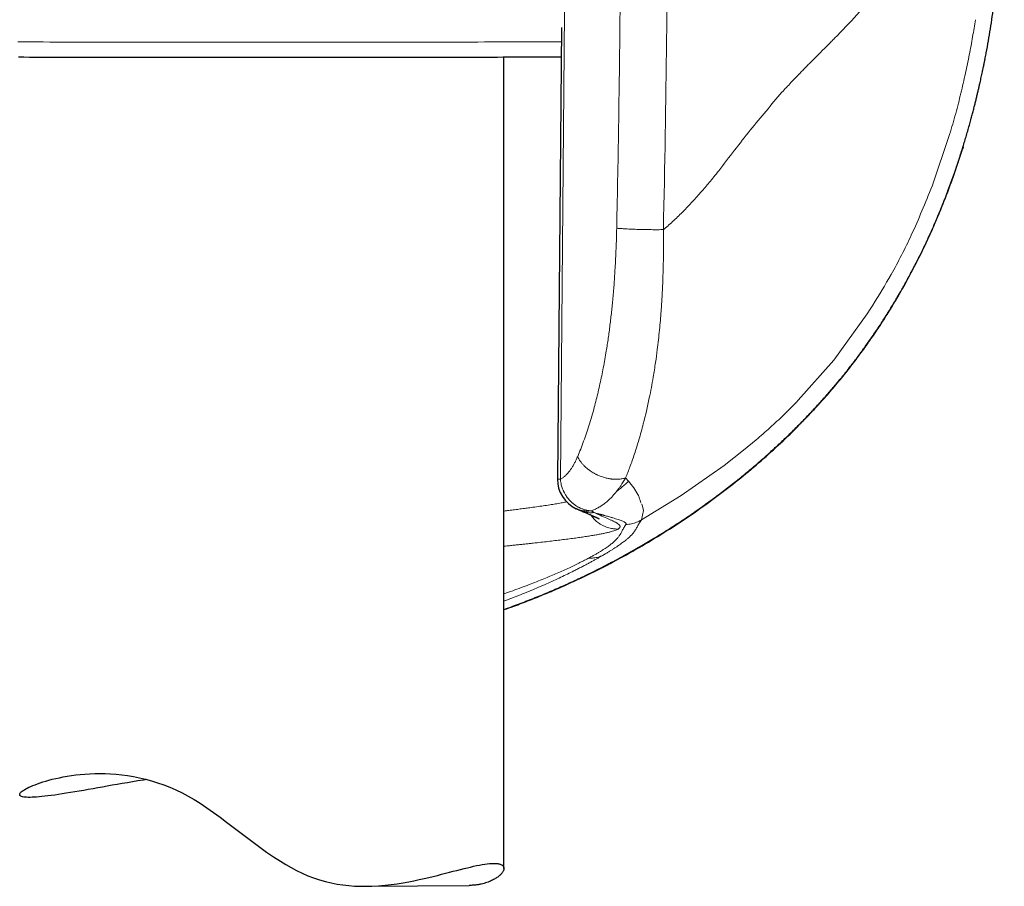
# Model space of a CAD drawing. Header units: millimetres. Extents: x 8 to 763, y 12 to 751.
# Tile 79 of 100: x 430 to 460, y 522 to 549. Entities that reach past the tile are written whole.
import ezdxf

# ---------------------------------------------------------------- set-up
doc = ezdxf.new("R2010")
doc.units = ezdxf.units.MM

msp = doc.modelspace()

# ---------------------------------------------------------------- linework, layer by layer
at = {"color": 252, "linetype": 'Continuous', "lineweight": 0}
for p, q in [((446.365, 534.613), (446.492, 549.099)), ((458.422, 545.295), (457.878, 543.694)), ((455.965, 539.885), (455.868, 539.736)), ((455.965, 539.885), (456.046, 540.012)), ((455.868, 539.736), (454.832, 538.309)), ((454.832, 538.309), (453.735, 537.061)), ((452.424, 535.832), (452.04, 535.514)), ((452.04, 535.514), (451.433, 535.041)), ((451.433, 535.041), (450.109, 534.115)), ((448.385, 534.657), (448.473, 534.552)), ((448.473, 534.552), (448.635, 534.351)), ((448.635, 534.351), (448.768, 534.14)), ((450.109, 534.115), (448.876, 533.357)), ((448.832, 533.963), (448.848, 533.913)), ((448.848, 533.913), (448.87, 533.875)), ((448.883, 533.844), (448.904, 533.785)), ((448.904, 533.785), (448.938, 533.643)), ((447.271, 533.641), (447.32, 533.637)), ((447.32, 533.637), (447.271, 533.632)), ((448.938, 533.643), (448.876, 533.356)), ((448.157, 533.074), (448.167, 533.08)), ((447.678, 532.258), (447.595, 532.21)), ((447.255, 532.18), (447.244, 532.174))]:
    msp.add_line(p, q, dxfattribs=at)
at = {"color": 7, "linetype": 'Continuous', "lineweight": 30}
for p, q in [((446.394, 548.616), (446.271, 534.623)), ((444.616, 522.56), (444.616, 547.687)), ((458.837, 544.907), (458.818, 544.845)), ((454.132, 536.68), (454.115, 536.662)), ((446.861, 533.702), (446.856, 533.704)), ((446.989, 533.647), (446.976, 533.653)), ((440.334, 522.004), (443.544, 522.032))]:
    msp.add_line(p, q, dxfattribs=at)
at = {"color": 252, "linetype": 'Continuous', "lineweight": 0, "flags": 128}
msp.add_lwpolyline([(429.556, 548.164), (429.745, 548.163), (429.938, 548.163), (430.137, 548.162), (430.34, 548.162), (430.548, 548.161), (430.76, 548.161), (430.977, 548.16), (431.197, 548.16), (431.422, 548.159), (431.651, 548.159), (431.884, 548.159), (432.12, 548.158), (432.36, 548.158), (432.603, 548.158), (432.849, 548.157), (433.097, 548.157), (433.349, 548.157), (433.603, 548.157), (433.86, 548.156), (434.119, 548.156), (434.38, 548.156), (434.642, 548.156), (434.907, 548.156), (435.173, 548.155), (435.44, 548.155), (435.709, 548.155), (435.978, 548.155), (436.248, 548.155), (436.519, 548.155), (436.791, 548.155), (437.062, 548.155), (437.333, 548.155), (437.605, 548.155), (437.876, 548.155), (438.146, 548.155), (438.416, 548.155), (438.685, 548.155), (438.953, 548.155), (439.219, 548.156), (439.484, 548.156), (439.748, 548.156), (440.01, 548.156), (440.269, 548.156), (440.527, 548.157), (440.782, 548.157), (441.035, 548.157), (441.285, 548.157), (441.532, 548.158), (441.776, 548.158), (442.017, 548.158), (442.254, 548.159), (442.489, 548.159), (442.719, 548.159), (442.945, 548.16), (443.168, 548.16), (443.386, 548.161), (443.6, 548.161), (443.81, 548.161), (444.015, 548.162), (444.215, 548.162), (444.411, 548.163), (444.601, 548.163), (444.787, 548.164), (444.967, 548.164), (445.141, 548.165), (445.311, 548.166), (445.474, 548.166), (445.632, 548.167), (445.784, 548.167), (445.93, 548.168), (446.07, 548.168), (446.204, 548.169), (446.332, 548.17), (446.391, 548.17)], dxfattribs=at)
at = {"color": 7, "linetype": 'Continuous', "lineweight": 30, "flags": 128}
for points in [[(446.387, 547.695), (446.313, 547.694), (446.216, 547.694), (446.113, 547.693), (446.003, 547.693), (445.888, 547.692), (445.766, 547.691), (445.639, 547.691), (445.505, 547.69), (445.366, 547.69), (445.222, 547.689), (445.072, 547.689), (444.916, 547.688), (444.755, 547.687), (444.589, 547.687), (444.417, 547.686), (444.241, 547.686), (444.059, 547.685), (443.873, 547.685), (443.683, 547.685), (443.488, 547.684), (443.288, 547.684), (443.084, 547.683), (442.876, 547.683), (442.665, 547.682), (442.449, 547.682), (442.23, 547.682), (442.007, 547.681), (441.781, 547.681), (441.552, 547.681), (441.319, 547.68), (441.084, 547.68), (440.846, 547.68), (440.605, 547.68), (440.363, 547.679), (440.117, 547.679), (439.87, 547.679), (439.621, 547.679), (439.37, 547.679), (439.118, 547.679), (438.864, 547.678), (438.609, 547.678), (438.353, 547.678), (438.097, 547.678), (437.839, 547.678), (437.581, 547.678), (437.323, 547.678), (437.065, 547.678), (436.806, 547.678), (436.548, 547.678), (436.29, 547.678), (436.033, 547.678), (435.777, 547.678), (435.521, 547.678), (435.267, 547.678), (435.013, 547.679), (434.762, 547.679), (434.511, 547.679), (434.263, 547.679), (434.017, 547.679), (433.772, 547.679), (433.53, 547.68), (433.291, 547.68), (433.054, 547.68), (432.82, 547.681), (432.589, 547.681), (432.361, 547.681), (432.136, 547.681), (431.914, 547.682), (431.697, 547.682), (431.483, 547.683), (431.272, 547.683), (431.066, 547.683), (430.864, 547.684), (430.666, 547.684), (430.473, 547.685), (430.284, 547.685), (430.1, 547.686), (429.92, 547.686), (429.746, 547.687), (429.576, 547.687)], [(433.556, 525.312), (433.446, 525.295), (433.279, 525.268), (433.115, 525.241), (432.952, 525.214), (432.792, 525.187), (432.634, 525.16), (432.48, 525.133), (432.328, 525.106), (432.179, 525.08), (432.034, 525.054), (431.891, 525.029), (431.742, 525.003), (431.598, 524.977), (431.457, 524.953), (431.32, 524.93), (431.187, 524.908), (431.059, 524.887), (430.935, 524.867), (430.816, 524.849), (430.702, 524.833), (430.593, 524.818), (430.489, 524.804), (430.39, 524.793), (430.302, 524.783), (430.219, 524.775), (430.141, 524.769), (430.068, 524.765), (429.999, 524.761), (429.937, 524.76), (429.879, 524.76), (429.827, 524.762), (429.781, 524.766), (429.74, 524.771), (429.705, 524.778), (429.676, 524.787), (429.653, 524.797), (429.636, 524.808), (429.624, 524.821), (429.617, 524.835), (429.616, 524.851), (429.62, 524.868), (429.63, 524.886), (429.645, 524.906), (429.666, 524.926), (429.692, 524.948), (429.723, 524.971), (429.76, 524.995), (429.803, 525.02), (429.85, 525.045), (429.903, 525.071), (429.962, 525.098), (430.026, 525.126), (430.096, 525.153), (430.171, 525.181), (430.251, 525.209), (430.336, 525.237), (430.427, 525.265), (430.523, 525.292), (430.624, 525.319), (430.732, 525.345), (430.845, 525.37), (430.964, 525.393), (431.087, 525.415), (431.216, 525.436), (431.351, 525.454), (431.491, 525.47), (431.635, 525.482), (431.785, 525.492), (431.94, 525.498), (432.099, 525.5), (432.263, 525.498), (432.43, 525.491), (432.601, 525.478), (432.777, 525.46), (432.955, 525.437), (433.138, 525.406), (433.323, 525.369), (433.512, 525.324), (433.702, 525.272), (433.889, 525.213), (434.078, 525.146), (434.267, 525.071), (434.456, 524.989), (434.645, 524.897), (434.833, 524.798), (435.02, 524.691), (435.204, 524.576), (435.412, 524.439), (435.618, 524.295), (435.822, 524.146), (436.026, 523.994), (436.229, 523.838), (436.433, 523.682), (436.638, 523.525), (436.843, 523.369), (437.051, 523.215), (437.261, 523.065), (437.475, 522.919), (437.693, 522.778), (437.857, 522.679), (438.023, 522.584), (438.192, 522.494), (438.364, 522.411), (438.54, 522.333), (438.718, 522.264), (438.9, 522.203), (439.084, 522.15), (439.264, 522.107), (439.445, 522.072), (439.627, 522.045), (439.808, 522.025), (439.99, 522.012), (440.169, 522.005), (440.348, 522.004), (440.525, 522.009), (440.731, 522.02), (440.932, 522.038), (441.122, 522.06), (441.308, 522.085), (441.49, 522.114), (441.669, 522.146), (441.83, 522.177), (441.987, 522.21), (442.141, 522.244), (442.291, 522.279), (442.425, 522.311), (442.556, 522.343), (442.684, 522.376), (442.808, 522.407), (442.93, 522.439), (443.048, 522.469), (443.162, 522.498), (443.273, 522.527), (443.38, 522.553), (443.483, 522.579), (443.583, 522.602), (443.678, 522.624), (443.771, 522.644), (443.86, 522.661), (443.945, 522.676), (444.024, 522.689), (444.099, 522.699), (444.17, 522.707), (444.235, 522.711), (444.296, 522.713), (444.296, 522.713)]]:
    msp.add_lwpolyline(points, dxfattribs=at)
at = {"color": 7, "linetype": 'Continuous', "lineweight": 30}
msp.add_arc((447.271, 534.614), 1, 179.493, 245.505, dxfattribs=at)
for points, knots in [([(459.526, 547.676), (459.536, 547.727), (459.597, 548.025), (459.689, 548.574), (459.801, 549.322), (459.898, 550.099), (459.978, 550.905), (460.041, 551.738), (460.084, 552.573), (460.111, 553.409), (460.114, 553.967), (460.116, 554.246)], [0, 0, 0, 0, 0.023768, 0.138126, 0.252655, 0.367347, 0.493678, 0.620156, 0.746738, 0.873373, 1, 1, 1, 1]), ([(444.616, 530.582), (444.667, 530.6), (444.876, 530.673), (445.238, 530.809), (445.699, 530.991), (446.15, 531.18), (446.593, 531.375), (447.041, 531.583), (447.494, 531.804), (447.95, 532.039), (448.395, 532.279), (448.83, 532.525), (449.261, 532.781), (449.689, 533.046), (450.113, 533.321), (450.524, 533.6), (450.923, 533.883), (451.31, 534.168), (451.677, 534.451), (452.025, 534.73), (452.355, 535.005), (452.675, 535.281), (452.984, 535.559), (453.288, 535.842), (453.587, 536.131), (453.88, 536.426), (454.162, 536.721), (454.432, 537.015), (454.691, 537.308), (454.934, 537.594), (455.163, 537.874), (455.378, 538.146), (455.584, 538.417), (455.781, 538.686), (455.982, 538.969), (456.185, 539.266), (456.388, 539.577), (456.582, 539.885), (456.765, 540.189), (456.939, 540.488), (457.116, 540.804), (457.294, 541.136), (457.472, 541.484), (457.641, 541.83), (457.802, 542.175), (457.955, 542.521), (458.102, 542.866), (458.24, 543.207), (458.37, 543.545), (458.493, 543.88), (458.61, 544.211), (458.704, 544.493), (458.778, 544.725), (458.836, 544.907), (458.891, 545.089), (458.944, 545.269), (458.996, 545.448), (459.045, 545.624), (459.09, 545.789), (459.13, 545.942), (459.167, 546.081), (459.201, 546.215), (459.233, 546.343), (459.262, 546.465), (459.29, 546.582), (459.316, 546.693), (459.341, 546.798), (459.363, 546.897), (459.384, 546.991), (459.403, 547.078), (459.421, 547.16), (459.437, 547.236), (459.452, 547.306), (459.465, 547.37), (459.478, 547.43), (459.489, 547.487), (459.5, 547.538), (459.509, 547.581), (459.516, 547.617), (459.521, 547.645), (459.525, 547.665), (459.527, 547.672), (459.527, 547.676)], [0, 0, 0, 0, 0.006306, 0.025599, 0.044684, 0.063558, 0.082218, 0.100664, 0.120703, 0.140478, 0.159985, 0.179224, 0.198192, 0.218013, 0.237528, 0.256736, 0.275637, 0.294232, 0.312521, 0.329486, 0.346183, 0.362612, 0.378777, 0.394679, 0.411263, 0.427559, 0.443573, 0.459308, 0.474771, 0.489968, 0.504061, 0.517936, 0.531603, 0.54507, 0.558346, 0.57388, 0.58917, 0.604229, 0.619069, 0.633689, 0.648032, 0.664577, 0.680745, 0.696545, 0.711987, 0.727387, 0.742435, 0.757143, 0.771523, 0.785585, 0.799341, 0.812804, 0.820327, 0.827762, 0.835112, 0.842378, 0.849563, 0.856669, 0.863569, 0.869391, 0.875029, 0.880502, 0.88583, 0.891036, 0.896144, 0.901179, 0.906168, 0.911139, 0.916118, 0.921134, 0.926213, 0.931381, 0.936663, 0.942083, 0.94766, 0.954254, 0.961107, 0.968243, 0.975682, 0.983445, 0.991546, 1, 1, 1, 1]), ([(456.945, 540.489), (457.032, 540.645), (457.205, 540.956), (457.45, 541.431), (457.684, 541.91), (457.905, 542.394), (458.112, 542.88), (458.307, 543.367), (458.489, 543.856), (458.661, 544.348), (458.766, 544.679), (458.819, 544.845)], [0, 0, 0, 0, 0.112672, 0.22506, 0.33722, 0.449204, 0.56106, 0.670833, 0.78056, 0.890273, 1, 1, 1, 1]), ([(454.133, 536.68), (454.256, 536.813), (454.502, 537.079), (454.856, 537.487), (455.197, 537.902), (455.524, 538.324), (455.836, 538.749), (456.134, 539.177), (456.417, 539.609), (456.688, 540.045), (456.859, 540.341), (456.945, 540.489)], [0, 0, 0, 0, 0.11475, 0.228687, 0.341818, 0.454218, 0.565964, 0.67515, 0.783842, 0.892106, 1, 1, 1, 1]), ([(446.376, 531.271), (446.652, 531.396), (447.204, 531.646), (448.012, 532.058), (448.802, 532.495), (449.573, 532.958), (450.322, 533.446), (451.034, 533.948), (451.71, 534.462), (452.35, 534.984), (452.965, 535.525), (453.556, 536.081), (453.93, 536.469), (454.116, 536.662)], [0, 0, 0, 0, 0.095843, 0.191375, 0.286528, 0.381229, 0.475404, 0.56898, 0.656597, 0.743561, 0.829816, 0.915311, 1, 1, 1, 1]), ([(446.861, 533.702), (446.87, 533.698), (446.891, 533.689), (446.917, 533.677), (446.946, 533.665), (446.965, 533.656), (446.976, 533.651)], [0, 0, 0, 0, 0.202403, 0.436743, 0.703122, 1, 1, 1, 1]), ([(446.988, 533.646), (447.007, 533.638), (447.047, 533.621), (447.104, 533.597), (447.158, 533.573), (447.205, 533.553), (447.247, 533.535), (447.283, 533.52), (447.313, 533.507), (447.338, 533.496), (447.358, 533.487), (447.375, 533.48), (447.39, 533.473), (447.405, 533.466), (447.421, 533.459), (447.438, 533.452), (447.456, 533.444), (447.473, 533.436), (447.489, 533.428), (447.503, 533.422), (447.517, 533.415), (447.531, 533.408), (447.543, 533.402), (447.55, 533.398), (447.555, 533.396), (447.558, 533.394), (447.56, 533.393), (447.561, 533.392), (447.561, 533.392), (447.561, 533.392)], [0, 0, 0, 0, 0.058537, 0.125032, 0.186811, 0.243907, 0.296349, 0.344007, 0.386429, 0.420705, 0.450585, 0.476079, 0.498364, 0.523214, 0.551403, 0.582924, 0.617765, 0.654432, 0.689547, 0.722985, 0.754753, 0.801252, 0.844311, 0.889622, 0.912655, 0.936153, 0.960114, 0.98452, 1, 1, 1, 1]), ([(444.616, 530.575), (444.717, 530.61), (444.983, 530.704), (445.409, 530.867), (445.895, 531.063), (446.216, 531.201), (446.376, 531.271)], [0, 0, 0, 0, 0.16953, 0.446653, 0.723495, 1, 1, 1, 1]), ([(444.296, 522.713), (444.315, 522.713), (444.352, 522.713), (444.402, 522.709), (444.447, 522.703), (444.487, 522.694), (444.521, 522.682), (444.551, 522.667), (444.575, 522.65), (444.594, 522.63), (444.607, 522.608), (444.614, 522.584), (444.617, 522.558), (444.613, 522.53), (444.605, 522.501), (444.591, 522.471), (444.573, 522.44), (444.549, 522.408), (444.519, 522.375), (444.485, 522.342), (444.445, 522.308), (444.4, 522.275), (444.35, 522.242), (444.294, 522.211), (444.234, 522.18), (444.166, 522.15), (444.09, 522.121), (444.005, 522.095), (443.914, 522.072), (443.817, 522.053), (443.713, 522.04), (443.622, 522.033), (443.564, 522.033), (443.544, 522.033)], [0, 0, 0, 0, 0.03171, 0.06342, 0.095244, 0.127069, 0.159203, 0.191336, 0.223584, 0.255831, 0.288196, 0.32056, 0.353031, 0.385502, 0.417146, 0.44879, 0.480524, 0.512258, 0.544251, 0.576244, 0.608325, 0.640406, 0.672562, 0.704716, 0.736966, 0.769215, 0.804542, 0.839906, 0.875421, 0.910936, 0.946646, 0.982354, 1, 1, 1, 1])]:
    msp.add_open_spline(points, degree=3, knots=knots, dxfattribs=at)
at = {"color": 252, "linetype": 'Continuous', "lineweight": 0}
for points, knots in [([(448.235, 554.122), (448.234, 553.562), (448.233, 552.444), (448.225, 550.766), (448.213, 549.089), (448.195, 547.414), (448.171, 545.739), (448.143, 544.066), (448.12, 542.951), (448.109, 542.394)], [0, 0, 0, 0, 0.143071, 0.286058, 0.428968, 0.57181, 0.714591, 0.857319, 1, 1, 1, 1]), ([(449.556, 542.349), (449.595, 544.31), (449.672, 548.232), (449.682, 552.158), (449.688, 554.121)], [0, 0, 0, 0, 0.500006, 1, 1, 1, 1]), ([(456.187, 549.763), (455.978, 549.506), (455.563, 548.997), (455.093, 548.517), (454.859, 548.278)], [0, 0, 0, 0, 0.503271, 1, 1, 1, 1]), ([(459.222, 548.853), (459.193, 548.676), (459.135, 548.313), (459.031, 547.757), (458.911, 547.175), (458.771, 546.568), (458.61, 545.937), (458.486, 545.512), (458.422, 545.295)], [0, 0, 0, 0, 0.146715, 0.301432, 0.464128, 0.634787, 0.813406, 1, 1, 1, 1]), ([(454.859, 548.278), (454.825, 548.243), (454.761, 548.177), (454.696, 548.112), (454.665, 548.081)], [0, 0, 0, 0, 0.530901, 1, 1, 1, 1]), ([(454.665, 548.081), (454.509, 547.924), (454.275, 547.691), (453.997, 547.413), (453.862, 547.275), (453.799, 547.21), (453.771, 547.18), (453.76, 547.168), (453.755, 547.163), (453.754, 547.162), (453.754, 547.161)], [0, 0, 0, 0, 0.523139, 0.779993, 0.903758, 0.961525, 0.986167, 0.995284, 0.998308, 1, 1, 1, 1]), ([(453.754, 547.161), (453.671, 547.076), (453.495, 546.896), (453.32, 546.704), (453.227, 546.603)], [0, 0, 0, 0, 0.4702142, 1, 1, 1, 1]), ([(453.227, 546.603), (452.899, 546.218), (452.243, 545.449), (451.594, 544.597), (451.27, 544.172)], [0, 0, 0, 0, 0.500215, 1, 1, 1, 1]), ([(451.27, 544.172), (451.172, 544.049), (450.993, 543.825), (450.805, 543.61), (450.72, 543.512)], [0, 0, 0, 0, 0.548286, 1, 1, 1, 1]), ([(450.72, 543.512), (450.531, 543.301), (450.249, 542.985), (449.895, 542.644), (449.716, 542.483), (449.628, 542.407), (449.587, 542.372), (449.567, 542.357), (449.559, 542.351), (449.556, 542.349)], [0, 0, 0, 0, 0.514495, 0.769708, 0.894636, 0.954701, 0.981751, 0.993176, 1, 1, 1, 1]), ([(457.878, 543.694), (457.671, 543.184), (457.292, 542.25), (456.664, 541.027), (456.236, 540.325), (456.046, 540.012)], [0, 0, 0, 0, 0.399682, 0.732943, 1, 1, 1, 1]), ([(448.109, 542.394), (448.106, 542.287), (448.101, 542.075), (448.09, 541.761), (448.076, 541.453), (448.061, 541.173), (448.046, 540.919), (448.03, 540.69), (448.012, 540.458), (447.992, 540.232), (447.971, 540.011), (447.949, 539.8), (447.926, 539.592), (447.901, 539.387), (447.875, 539.184), (447.847, 538.984), (447.818, 538.787), (447.783, 538.568), (447.743, 538.329), (447.695, 538.071), (447.645, 537.817), (447.592, 537.568), (447.536, 537.323), (447.478, 537.082), (447.412, 536.83), (447.339, 536.569), (447.258, 536.301), (447.173, 536.041), (447.086, 535.792), (446.995, 535.551), (446.931, 535.397), (446.9, 535.321)], [0, 0, 0, 0, 0.041082, 0.081419, 0.12103, 0.159931, 0.190012, 0.219675, 0.248932, 0.280423, 0.308366, 0.336097, 0.363624, 0.390959, 0.418112, 0.445093, 0.471913, 0.498582, 0.53478, 0.570798, 0.606665, 0.642408, 0.678057, 0.713641, 0.749189, 0.791818, 0.834042, 0.875917, 0.917496, 0.958838, 1, 1, 1, 1]), ([(449.556, 542.349), (449.529, 542.349), (449.473, 542.348), (449.382, 542.347), (449.283, 542.347), (449.179, 542.348), (449.071, 542.349), (448.959, 542.351), (448.847, 542.353), (448.737, 542.357), (448.63, 542.36), (448.528, 542.365), (448.434, 542.369), (448.349, 542.374), (448.273, 542.379), (448.208, 542.384), (448.152, 542.389), (448.123, 542.392), (448.109, 542.394)], [0, 0, 0, 0, 0.056337, 0.114918, 0.175571, 0.238067, 0.302119, 0.36739, 0.433501, 0.500038, 0.566574, 0.632682, 0.697948, 0.761993, 0.824478, 0.885118, 0.943683, 1, 1, 1, 1]), ([(449.556, 542.349), (449.558, 542.175), (449.56, 541.828), (449.554, 541.316), (449.54, 540.796), (449.517, 540.302), (449.483, 539.777), (449.436, 539.229), (449.377, 538.699), (449.31, 538.211), (449.231, 537.709), (449.11, 537.067), (448.961, 536.422), (448.803, 535.848), (448.664, 535.405), (448.526, 535.01), (448.43, 534.771), (448.384, 534.657)], [0, 0, 0, 0, 0.061305, 0.122791, 0.181039, 0.246333, 0.299594, 0.370595, 0.445736, 0.495462, 0.554003, 0.637636, 0.746546, 0.816841, 0.882534, 0.94359, 1, 1, 1, 1]), ([(453.735, 537.061), (453.584, 536.909), (453.29, 536.611), (452.853, 536.203), (452.57, 535.959), (452.424, 535.832)], [0, 0, 0, 0, 0.335699, 0.655929, 1, 1, 1, 1]), ([(446.9, 535.321), (446.885, 535.287), (446.855, 535.218), (446.807, 535.123), (446.758, 535.033), (446.706, 534.951), (446.648, 534.868), (446.584, 534.788), (446.512, 534.715), (446.439, 534.655), (446.389, 534.627), (446.365, 534.613)], [0, 0, 0, 0, 0.10105, 0.201332, 0.3011317, 0.4007393, 0.5004462, 0.628325, 0.7537358, 0.8773826, 1, 1, 1, 1]), ([(446.9, 535.321), (446.911, 535.296), (446.934, 535.247), (446.979, 535.175), (447.031, 535.106), (447.089, 535.042), (447.15, 534.983), (447.214, 534.929), (447.28, 534.881), (447.345, 534.838), (447.4, 534.806), (447.443, 534.782), (447.468, 534.77), (447.483, 534.762), (447.489, 534.76), (447.495, 534.757), (447.501, 534.754), (447.506, 534.752), (447.512, 534.749), (447.517, 534.747), (447.545, 534.734), (447.595, 534.713), (447.665, 534.687), (447.729, 534.668), (447.787, 534.652), (447.84, 534.64), (447.879, 534.633), (447.907, 534.628), (447.928, 534.625), (447.951, 534.622), (447.973, 534.62), (447.994, 534.618), (448.038, 534.615), (448.1, 534.612), (448.176, 534.616), (448.242, 534.623), (448.297, 534.633), (448.344, 534.644), (448.372, 534.653), (448.384, 534.657)], [0, 0, 0, 0, 0.055339, 0.109773, 0.1627, 0.213557, 0.261833, 0.30709, 0.353747, 0.395772, 0.432887, 0.454603, 0.474063, 0.477619, 0.481087, 0.484466, 0.487758, 0.490961, 0.494075, 0.497101, 0.500039, 0.543208, 0.582444, 0.617685, 0.648926, 0.679206, 0.704585, 0.713738, 0.726568, 0.739127, 0.751415, 0.763432, 0.775179, 0.8252, 0.869859, 0.909393, 0.944074, 0.974185, 1, 1, 1, 1]), ([(446.271, 534.623), (446.275, 534.621), (446.283, 534.618), (446.337, 534.614), (446.365, 534.613)], [0, 0, 0, 0, 0.4999951, 1, 1, 1, 1]), ([(447.271, 533.641), (447.257, 533.643), (447.229, 533.646), (447.185, 533.654), (447.139, 533.665), (447.093, 533.678), (447.048, 533.694), (447.001, 533.713), (446.958, 533.733), (446.919, 533.753), (446.885, 533.773), (446.85, 533.795), (446.815, 533.819), (446.785, 533.842), (446.761, 533.862), (446.741, 533.879), (446.72, 533.897), (446.699, 533.917), (446.678, 533.938), (446.651, 533.966), (446.617, 534.005), (446.577, 534.055), (446.533, 534.12), (446.502, 534.173), (446.482, 534.211), (446.476, 534.223), (446.469, 534.236), (446.463, 534.249), (446.457, 534.262), (446.447, 534.287), (446.431, 534.325), (446.411, 534.382), (446.392, 534.45), (446.375, 534.528), (446.368, 534.583), (446.365, 534.613)], [0, 0, 0, 0, 0.030666, 0.063638, 0.099515, 0.133925, 0.166971, 0.203394, 0.243222, 0.268855, 0.296338, 0.325674, 0.356867, 0.385995, 0.403745, 0.422178, 0.441294, 0.461094, 0.481576, 0.502742, 0.54274, 0.58648, 0.633967, 0.702376, 0.711821, 0.721378, 0.731047, 0.740828, 0.750721, 0.760725, 0.795014, 0.836083, 0.883938, 0.93858, 1, 1, 1, 1]), ([(448.473, 534.552), (448.434, 534.514), (448.356, 534.438), (448.231, 534.332), (448.144, 534.267), (448.1, 534.234)], [0, 0, 0, 0, 0.330738, 0.664269, 1, 1, 1, 1]), ([(448.101, 534.233), (448.122, 534.26), (448.163, 534.312), (448.219, 534.391), (448.269, 534.466), (448.313, 534.535), (448.351, 534.598), (448.374, 534.638), (448.385, 534.657)], [0, 0, 0, 0, 0.211, 0.404035, 0.579295, 0.736946, 0.877136, 1, 1, 1, 1]), ([(447.32, 533.637), (447.356, 533.651), (447.428, 533.678), (447.533, 533.731), (447.636, 533.793), (447.746, 533.873), (447.863, 533.972), (447.985, 534.094), (448.062, 534.187), (448.101, 534.233)], [0, 0, 0, 0, 0.129455, 0.25721, 0.383528, 0.508632, 0.673847, 0.837562, 1, 1, 1, 1]), ([(448.768, 534.14), (448.778, 534.12), (448.791, 534.09), (448.814, 534.031), (448.824, 533.992), (448.832, 533.963)], [0, 0, 0, 0, 0.336261, 0.502127, 1, 1, 1, 1]), ([(446.558, 533.914), (446.515, 533.905), (446.422, 533.887), (446.262, 533.859), (446.083, 533.829), (445.889, 533.799), (445.683, 533.769), (445.534, 533.749), (445.46, 533.739)], [0, 0, 0, 0, 0.152454, 0.324138, 0.494734, 0.664243, 0.832665, 1, 1, 1, 1]), ([(445.46, 533.739), (445.405, 533.731), (445.295, 533.716), (445.123, 533.694), (444.947, 533.672), (444.779, 533.65), (444.666, 533.637), (444.616, 533.63)], [0, 0, 0, 0, 0.213396, 0.423419, 0.63007, 0.83335, 1, 1, 1, 1]), ([(447.271, 533.632), (447.252, 533.631), (447.213, 533.629), (447.154, 533.63), (447.098, 533.635), (447.04, 533.644), (446.98, 533.658), (446.929, 533.674), (446.89, 533.689), (446.872, 533.697), (446.862, 533.701), (446.861, 533.702)], [0, 0, 0, 0, 0.136487, 0.273631, 0.416429, 0.542777, 0.689859, 0.85968, 0.924014, 0.993438, 1, 1, 1, 1]), ([(447.412, 533.582), (447.38, 533.58), (447.315, 533.575), (447.217, 533.582), (447.119, 533.6), (447.042, 533.622), (447, 533.642), (446.989, 533.647)], [0, 0, 0, 0, 0.219292, 0.445331, 0.677072, 0.913279, 1, 1, 1, 1]), ([(448.157, 533.074), (448.139, 533.073), (448.102, 533.073), (448.042, 533.076), (447.977, 533.084), (447.905, 533.098), (447.828, 533.118), (447.745, 533.148), (447.659, 533.189), (447.582, 533.234), (447.515, 533.283), (447.457, 533.331), (447.402, 533.386), (447.349, 533.446), (447.317, 533.49), (447.301, 533.512)], [0, 0, 0, 0, 0.052865, 0.112109, 0.178021, 0.250866, 0.330865, 0.41816, 0.512786, 0.61463, 0.686417, 0.761148, 0.838635, 0.918645, 1, 1, 1, 1]), ([(447.412, 533.582), (447.408, 533.584), (447.399, 533.59), (447.385, 533.599), (447.369, 533.608), (447.353, 533.618), (447.337, 533.628), (447.326, 533.634), (447.32, 533.637)], [0, 0, 0, 0, 0.142955, 0.307609, 0.49375, 0.663117, 0.832004, 1, 1, 1, 1]), ([(447.766, 533.485), (447.765, 533.485), (447.762, 533.485), (447.75, 533.489), (447.729, 533.495), (447.703, 533.503), (447.681, 533.509), (447.659, 533.514), (447.64, 533.518), (447.618, 533.523), (447.591, 533.531), (447.554, 533.54), (447.51, 533.553), (447.462, 533.566), (447.429, 533.577), (447.412, 533.582)], [0, 0, 0, 0, 0.002473, 0.022743, 0.126268, 0.199779, 0.264847, 0.319461, 0.372681, 0.416273, 0.48676, 0.597182, 0.719708, 0.854077, 1, 1, 1, 1]), ([(447.412, 533.582), (447.494, 533.545), (447.656, 533.472), (447.803, 533.409), (447.889, 533.371), (447.931, 533.352), (447.969, 533.334), (448.004, 533.317), (448.037, 533.301), (448.088, 533.274), (448.147, 533.239), (448.198, 533.196), (448.22, 533.156), (448.214, 533.118), (448.183, 533.093), (448.167, 533.08)], [0, 0, 0, 0, 0.1349263, 0.2673126, 0.3014529, 0.3353332, 0.368933, 0.4022314, 0.4352072, 0.4678389, 0.5729295, 0.6765952, 0.7825621, 0.8918661, 1, 1, 1, 1]), ([(447.992, 533.418), (447.957, 533.428), (447.885, 533.449), (447.806, 533.473), (447.766, 533.485)], [0, 0, 0, 0, 0.493302, 1, 1, 1, 1]), ([(448.396, 533.214), (448.382, 533.193), (448.353, 533.152), (448.32, 533.097), (448.293, 533.047), (448.269, 533), (448.246, 532.954), (448.223, 532.914), (448.2, 532.876), (448.177, 532.843), (448.149, 532.808), (448.117, 532.77), (448.076, 532.728), (448.027, 532.682), (447.985, 532.647), (447.964, 532.629)], [0, 0, 0, 0, 0.094519, 0.188743, 0.282709, 0.376447, 0.46998, 0.56333, 0.626107, 0.688822, 0.751456, 0.813946, 0.876232, 0.938262, 1, 1, 1, 1]), ([(448.396, 533.214), (448.399, 533.219), (448.405, 533.23), (448.399, 533.247), (448.383, 533.265), (448.357, 533.284), (448.32, 533.303), (448.273, 533.324), (448.217, 533.345), (448.151, 533.368), (448.077, 533.392), (448.02, 533.409), (447.992, 533.418)], [0, 0, 0, 0, 0.090392, 0.183466, 0.279065, 0.376998, 0.477046, 0.578965, 0.682496, 0.787367, 0.893297, 1, 1, 1, 1]), ([(448.876, 533.357), (448.861, 533.335), (448.829, 533.291), (448.794, 533.235), (448.765, 533.183), (448.74, 533.134), (448.714, 533.085), (448.689, 533.043), (448.665, 533.007), (448.643, 532.975), (448.617, 532.943), (448.587, 532.907), (448.55, 532.869), (448.506, 532.827), (448.454, 532.78), (448.411, 532.745), (448.389, 532.727)], [0, 0, 0, 0, 0.093316, 0.186604, 0.279887, 0.373176, 0.466478, 0.559797, 0.614801, 0.669816, 0.724841, 0.779867, 0.834889, 0.889911, 0.944941, 1, 1, 1, 1]), ([(448.396, 533.214), (448.424, 533.216), (448.48, 533.219), (448.564, 533.233), (448.646, 533.253), (448.726, 533.281), (448.803, 533.315), (448.852, 533.342), (448.876, 533.356)], [0, 0, 0, 0, 0.165668, 0.332529, 0.499995, 0.667461, 0.834326, 1, 1, 1, 1]), ([(447.687, 532.933), (447.648, 532.925), (447.57, 532.909), (447.438, 532.886), (447.294, 532.862), (447.138, 532.838), (446.97, 532.813), (446.791, 532.788), (446.6, 532.763), (446.462, 532.746), (446.394, 532.737)], [0, 0, 0, 0, 0.123864, 0.24807, 0.372596, 0.497431, 0.622573, 0.748034, 0.873832, 1, 1, 1, 1]), ([(448.157, 533.074), (448.142, 533.066), (448.113, 533.05), (448.054, 533.027), (447.982, 533.003), (447.897, 532.98), (447.8, 532.956), (447.725, 532.941), (447.687, 532.933)], [0, 0, 0, 0, 0.164739, 0.330383, 0.496823, 0.663961, 0.83171, 1, 1, 1, 1]), ([(446.394, 532.737), (446.327, 532.729), (446.194, 532.713), (445.981, 532.688), (445.758, 532.662), (445.562, 532.64), (445.397, 532.622), (445.267, 532.608), (445.134, 532.594), (444.998, 532.579), (444.859, 532.565), (444.732, 532.551), (444.65, 532.543), (444.616, 532.539)], [0, 0, 0, 0, 0.130265, 0.261334, 0.393251, 0.526064, 0.596012, 0.666231, 0.736729, 0.807519, 0.878609, 0.950012, 1, 1, 1, 1]), ([(447.964, 532.629), (447.95, 532.618), (447.921, 532.595), (447.871, 532.557), (447.815, 532.516), (447.749, 532.471), (447.679, 532.426), (447.606, 532.38), (447.532, 532.335), (447.449, 532.287), (447.358, 532.236), (447.289, 532.199), (447.255, 532.18)], [0, 0, 0, 0, 0.114261, 0.228048, 0.341248, 0.453786, 0.565634, 0.653054, 0.740111, 0.82688, 0.913464, 1, 1, 1, 1]), ([(448.389, 532.727), (448.374, 532.715), (448.344, 532.691), (448.292, 532.652), (448.233, 532.609), (448.166, 532.562), (448.095, 532.515), (448.022, 532.467), (447.948, 532.421), (447.866, 532.37), (447.777, 532.316), (447.711, 532.277), (447.678, 532.258)], [0, 0, 0, 0, 0.111711, 0.223402, 0.335055, 0.446686, 0.558353, 0.64618, 0.734158, 0.822378, 0.910947, 1, 1, 1, 1]), ([(447.678, 532.258), (447.656, 532.248), (447.611, 532.227), (447.541, 532.203), (447.469, 532.186), (447.394, 532.175), (447.319, 532.17), (447.269, 532.173), (447.244, 532.174)], [0, 0, 0, 0, 0.165718, 0.332571, 0.499998, 0.667425, 0.83428, 1, 1, 1, 1]), ([(447.244, 532.174), (447.201, 532.152), (447.117, 532.107), (446.972, 532.034), (446.814, 531.957), (446.644, 531.876), (446.462, 531.793), (446.269, 531.708), (446.066, 531.62), (445.852, 531.531), (445.631, 531.441), (445.477, 531.382), (445.399, 531.352)], [0, 0, 0, 0, 0.100138, 0.199677, 0.29891, 0.398084, 0.497397, 0.597002, 0.697012, 0.797497, 0.898492, 1, 1, 1, 1]), ([(447.595, 532.21), (447.568, 532.194), (447.514, 532.163), (447.426, 532.114), (447.332, 532.063), (447.233, 532.009), (447.129, 531.954), (447.018, 531.896), (446.901, 531.836), (446.758, 531.764), (446.585, 531.678), (446.379, 531.579), (446.161, 531.478), (445.932, 531.374), (445.771, 531.305), (445.69, 531.27)], [0, 0, 0, 0, 0.060287, 0.120952, 0.182068, 0.243707, 0.305939, 0.368833, 0.432456, 0.496871, 0.595174, 0.694442, 0.794875, 0.896666, 1, 1, 1, 1]), ([(445.399, 531.352), (445.316, 531.32), (445.15, 531.256), (444.89, 531.162), (444.712, 531.099), (444.618, 531.068), (444.616, 531.067)], [0, 0, 0, 0, 0.3286144, 0.6588249, 0.9904934, 1, 1, 1, 1]), ([(445.69, 531.27), (445.609, 531.235), (445.447, 531.166), (445.193, 531.063), (444.931, 530.96), (444.738, 530.886), (444.631, 530.847), (444.616, 530.841)], [0, 0, 0, 0, 0.236219, 0.474792, 0.715981, 0.960038, 1, 1, 1, 1])]:
    msp.add_open_spline(points, degree=3, knots=knots, dxfattribs=at)

doc.saveas('drawing.dxf')
